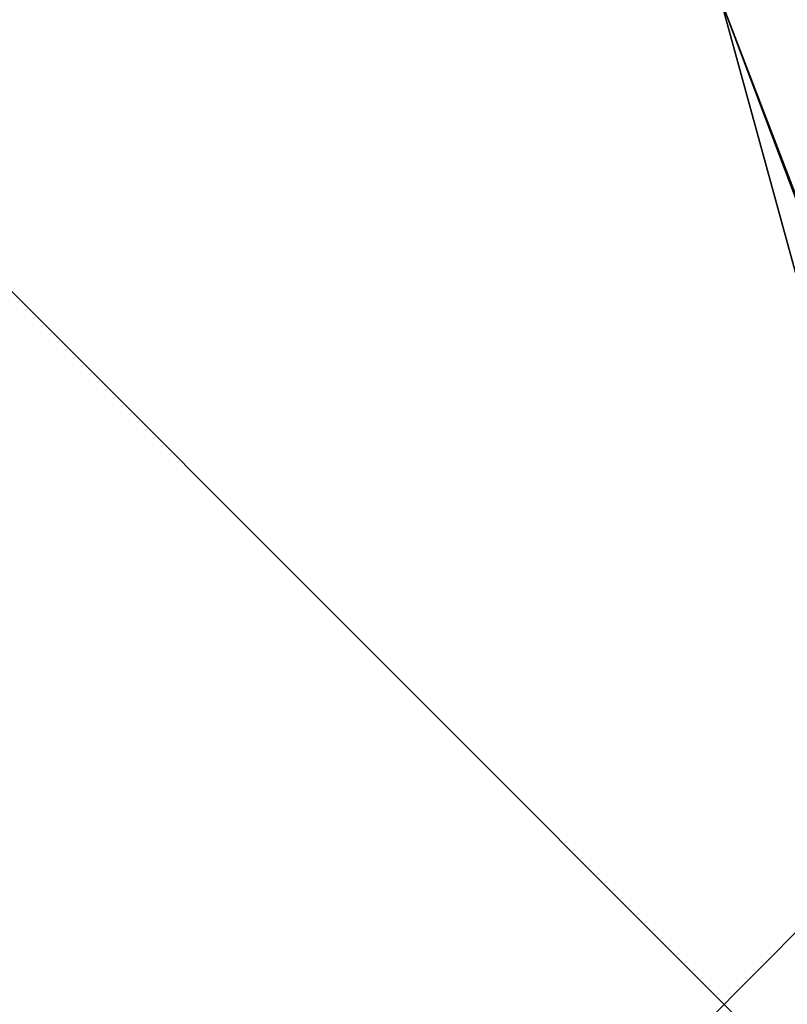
# Model space of a CAD drawing. Header units: inches. Extents: x 0 to 63.6, y -63.6 to 0.
# Tile 129 of 256: x 35.466 to 35.655, y -63.64 to -63.396. Entities that reach past the tile are written whole.
import ezdxf

# ---------------------------------------------------------------- set-up
doc = ezdxf.new("R2010")
doc.units = ezdxf.units.IN
doc.header["$LTSCALE"] = 0.03937
doc.header["$MEASUREMENT"] = 0
doc.header["$PDMODE"] = 35
doc.header["$PDSIZE"] = 1
for name, color, linetype in [('A-FURN-3-NODE', 7, 'Continuous'), ('A-FURN-3-ST-BK', 151, 'Continuous'), ('A-FURN-3-ST-SEAM', 250, 'Continuous')]:
    doc.layers.add(name, color=color, linetype=linetype)

msp = doc.modelspace()

# ---------------------------------------------------------------- linework, layer by layer
at = {"layer": 'A-FURN-3-NODE'}
msp.add_point((35.63961, -63.63961), dxfattribs=at)

# ---------------------------------------------------------------- meshes
at = {"layer": 'A-FURN-3-ST-BK'}
mesh = msp.add_polyface(dxfattribs=at)
corners = [(35.67282, -63.51561, 5.25), (35.67282, -63.51561, 32.5), (35.63875, -63.39135, 5.25), (35.63875, -63.39135, 32.5), (35.67683, -63.39122, 32.69133), (35.65938, -63.44615, 32.61729), (35.7852, -63.39084, 32.85356), (35.85559, -63.44556, 32.90426), (35.94744, -63.39027, 32.96188), (35.97067, -63.44522, 32.96419), (35.70101, -63.44602, 32.72783), (35.76763, -63.44582, 32.8254), (35.8182, -63.56685, 32.78105), (35.89415, -63.56674, 32.84921), (35.72478, -63.56698, 32.60128), (35.7607, -63.56693, 32.69676), (35.99353, -63.5666, 32.90106), (35.76374, -63.39048, 5.03349), (35.88874, -63.38961, 5), (35.77482, -63.45205, 5.03641), (35.88874, -63.51461, 5.03349), (35.76076, -63.5414, 5.09807), (35.68407, -63.53302, 5.24332), (35.67168, -63.47708, 5.16205), (35.67224, -63.39112, 5.125), (35.68445, -63.39592, 5.10604), (35.83702, -61.69737, 5), (35.7122, -61.70413, 5.03349), (35.62083, -61.70908, 5.125), (35.62812, -61.75989, 32.69134), (35.73635, -61.75418, 32.85355), (35.89834, -61.74563, 32.96194), (35.58738, -61.7109, 5.25)]
mesh.append_faces([[corners[k] for k in face] for face in [(0, 1, 2), (2, 1, 3), (4, 3, 5), (5, 3, 1), (6, 7, 8), (8, 7, 9), (4, 10, 6), (6, 10, 11), (6, 11, 7), (7, 11, 12, 13), (10, 4, 5), (10, 5, 14, 15), (12, 11, 10, 15), (7, 13, 16, 9), (17, 18, 19), (19, 18, 20), (19, 20, 21), (22, 0, 23), (23, 0, 2), (23, 2, 24), (23, 24, 25), (25, 24, 17), (25, 17, 19), (23, 25, 19, 21), (18, 17, 26), (17, 24, 27), (24, 2, 28), (29, 3, 4), (29, 4, 30), (30, 4, 6), (30, 6, 31), (31, 6, 8), (2, 3, 32)]])
at = {"layer": 'A-FURN-3-ST-SEAM'}
mesh = msp.add_polyface(dxfattribs=at)
corners = [(0.1, -23.54962, 5.50031), (0.09655, -23.52348, 16.90076), (0.1, -23.54084, 16.90077), (0.00512, -23.54517, 17.08689), (0.00026, -23.52829, 17.08375), (0.00026, -23.54536, 16.90077), (0.00512, -23.56254, 16.90079), (0.00302, -23.56672, 5.50032), (0.00302, -23.53251, 5.50029), (0.01552, -23.57702, 16.9008), (0.025, -23.59292, 5.50034), (0.03043, -23.5867, 16.9008), (0.05868, -23.59886, 5.50035), (0.0655, -23.588, 16.90081), (0.08125, -23.57985, 16.9008), (0.08125, -23.56218, 17.09006), (0.0655, -23.5702, 17.09155), (0.08125, -23.50666, 17.28303), (0.0655, -23.51424, 17.28604), (0.0883, -23.58175, 5.50033), (0.09294, -23.56638, 16.90079), (0.09294, -23.54895, 17.08759), (0.1, -23.52387, 17.08277), (0.03043, -23.51304, 17.28556), (0.03043, -23.56892, 17.09131), (0.01552, -23.50404, 17.28199), (0.01552, -23.55941, 17.08954), (0.0883, -23.51748, 5.50028), (0.05868, -23.50037, 5.50027), (0.025, -23.50631, 5.50027), (40.07323, -63.54667, 16.90079), (40.05786, -63.55131, 5.50033), (40.05976, -63.55836, 16.9008), (40.04075, -63.58093, 5.50035), (40.05161, -63.57412, 16.90081), (40.05291, -63.60918, 16.9008), (40.04669, -63.61461, 5.50034), (40.06259, -63.62409, 16.9008), (40.07289, -63.63659, 5.50032), (40.07069, -63.60918, 17.09131), (40.06941, -63.57412, 17.09155)]
mesh.append_faces([[corners[k] for k in face] for face in [(0, 1, 2), (3, 4, 5, 6), (6, 5, 7), (7, 5, 8), (6, 7, 9), (9, 7, 10), (9, 10, 11), (11, 10, 12), (11, 12, 13), (13, 12, 14), (13, 14, 15, 16), (16, 15, 17, 18), (12, 19, 14), (14, 19, 20), (14, 20, 21, 15), (19, 0, 20), (20, 0, 2), (20, 2, 21), (21, 2, 22), (18, 23, 24, 16), (16, 24, 11, 13), (23, 25, 26, 24), (24, 26, 9, 11), (26, 3, 6, 9), (30, 31, 32), (31, 33, 32), (32, 33, 34), (34, 33, 35), (35, 33, 36), (35, 36, 37), (37, 36, 38), (39, 40, 34, 35)]])
mesh.append_faces([[corners[k] for k in face] for face in [(8, 10, 7)]], dxfattribs={"vtx0": -1})
mesh.append_faces([[corners[k] for k in face] for face in [(28, 12, 29), (29, 10, 8)]], dxfattribs={"vtx0": -1, "vtx1": -1})
mesh.append_faces([[corners[k] for k in face] for face in [(28, 19, 12), (29, 12, 10)]], dxfattribs={"vtx0": -1, "vtx2": -1})
mesh.append_faces([[corners[k] for k in face] for face in [(0, 19, 27)]], dxfattribs={"vtx1": -1})

doc.saveas('drawing.dxf')
